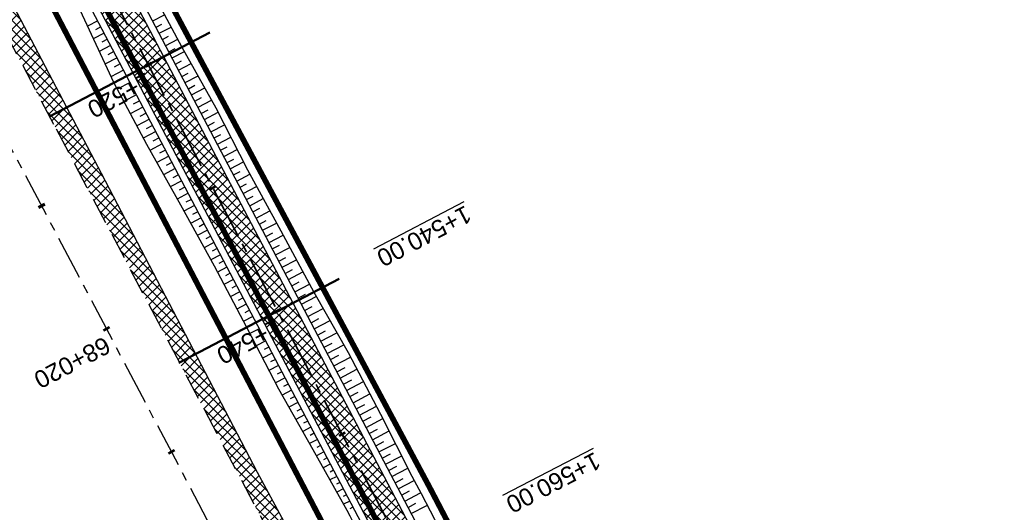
# Model space of a CAD drawing. Header units: metres. Extents: x 7529682 to 7533711, y 5721195 to 5727842.
# Tile 152 of 232: x 7530418 to 7530489, y 5726423 to 5726458. Entities that reach past the tile are written whole.
import ezdxf

# ---------------------------------------------------------------- set-up
doc = ezdxf.new("R2010")
doc.units = ezdxf.units.M
for name, pattern in [('817-dzialki-09-05-04$0$HIDDEN', [0.375, 0.25, -0.125]), ('ACAD_ISO05W100', [33, 24, -3, 0, -3, 0, -3]), ('CENTER', [50.8, 31.75, -6.35, 6.35, -6.35]), ('CENTER2', [28.575, 19.05, -3.175, 3.175, -3.175]), ('HIDDEN', [9.525, 6.35, -3.175])]:
    doc.linetypes.add(name, pattern=pattern)
for name, color, linetype in [('C-DROGI-SYTUACJA', 7, 'Continuous'), ('C-DROGI-SYTUACJA-ETYKIETY', 7, 'Continuous'), ('D-hatch-pobocza', 131, 'Continuous'), ('D-pobocza', 60, 'Continuous'), ('D-rowy', 160, 'Continuous'), ('D-skarpa', 2, 'Continuous'), ('D-skarpa-kreskowanie', 2, 'Continuous')]:
    doc.layers.add(name, color=color, linetype=linetype)
for name, color, linetype, lineweight, true_color in [('D-hatch-ciag-pieszo-rowerowy', 7, 'Continuous', 13, 0xff9f80), ('D-LR-etap-III', 7, '817-dzialki-09-05-04$0$HIDDEN', 50, 0x00008f), ('D-przekroje-pop', 7, 'Continuous', 50, 0x000099)]:
    doc.layers.add(name, color=color, linetype=linetype, lineweight=lineweight, true_color=true_color)
for name, color, linetype, lineweight in [('D-krawędzie', 3, 'Continuous', 30), ('D-obrzeża', 2, 'Continuous', 30), ('D-oś', 10, 'CENTER', 30), ('D-pas-drogowy', 7, 'ACAD_ISO05W100', 50)]:
    doc.layers.add(name, color=color, linetype=linetype, lineweight=lineweight)
doc.layers.add('poprzeczki', color=7, linetype='Continuous', true_color=0x0000c7)
doc.styles.get("Standard").update_dxf_attribs({"font": 'arial.ttf'})
pattern_1 = [(45, (0, 0), (-0.33675960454, 0.33675960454), []), (135, (0, 0), (-0.33675960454, -0.33675960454), [])]

# ---------------------------------------------------------------- blocks, each defined once
blk = doc.blocks.new('AeccTickLine')
at = {"color": 0, "linetype": 'ByBlock', "lineweight": -2}
blk.add_line((0, 1), (0, -1), dxfattribs=at)

msp = doc.modelspace()

# ---------------------------------------------------------------- hatches: boundary and pattern name
at = {"layer": 'D-hatch-ciag-pieszo-rowerowy'}
h = msp.add_hatch(dxfattribs=at)
h.set_pattern_fill('ANSI37', color=256, scale=0.15, style=0)
h.set_pattern_definition(pattern_1)
h.paths.add_polyline_path([(7530404.057, 5726502.584), (7530380.911, 5726546.861), (7530371.746, 5726564.106), (7530368.841, 5726564.244), (7530378.7, 5726545.696), (7530401.842, 5726501.425), (7530423.333, 5726460.444), (7530443.712, 5726421.565), (7530466.681, 5726377.574), (7530482.337, 5726347.963), (7530485.291, 5726347.724), (7530468.894, 5726378.737), (7530445.927, 5726422.724), (7530425.547, 5726461.605)])
at = {"layer": 'D-hatch-pobocza'}
h = msp.add_hatch(dxfattribs=at)
h.set_pattern_fill('ANSI37', color=256, scale=0.15, style=0)
h.set_pattern_definition(pattern_1)
h.paths.add_polyline_path([(7530484.05, 5726334.34), (7530471.92, 5726357.11), (7530458.95, 5726381.07), (7530447.57, 5726403.23), (7530435.55, 5726425.46), (7530424.34, 5726446.96), (7530408.22, 5726477.68), (7530396.72, 5726499.26), (7530381.74, 5726527.87), (7530371.44, 5726547.5), (7530359.58, 5726569.81), (7530349.42, 5726588.72), (7530332.29, 5726621.37), (7530323.72, 5726638.05), (7530306.54, 5726670.82), (7530298.56, 5726686.33), (7530287.26, 5726707.54), (7530284.291, 5726713.261), (7530282.67, 5726712.404), (7530284.501, 5726708.94), (7530291.376, 5726695.94), (7530296.046, 5726687.107), (7530304.464, 5726671.187), (7530316.604, 5726648.181), (7530333.058, 5726617.014), (7530350.004, 5726585.006), (7530367.258, 5726552.316), (7530385.763, 5726517.235), (7530404.054, 5726482.546), (7530421.087, 5726450.182), (7530442.442, 5726409.661), (7530463.421, 5726369.85), (7530489.269, 5726320.828), (7530506.412, 5726288.291), (7530524.315, 5726254.784), (7530540.549, 5726224.891), (7530548.273, 5726210.669), (7530551.697, 5726207.035), (7530543.21, 5726222.9), (7530538.34, 5726232.11), (7530533.7, 5726240.35), (7530511.95, 5726280.97), (7530499.24, 5726305.31)])

# ---------------------------------------------------------------- linework, layer by layer
at = {"layer": 'C-DROGI-SYTUACJA', "color": 10, "linetype": 'CENTER2', "lineweight": 35, "ltscale": 0.2}
msp.add_lwpolyline([(7530322.484, 5726654.998), (7530339.922, 5726621.886), (7530356.842, 5726589.483), (7530379.806, 5726546.279), (7530402.949, 5726502.005), (7530424.44, 5726461.025), (7530444.82, 5726422.144), (7530467.787, 5726378.156)], dxfattribs=at)
at = {"layer": 'D-krawędzie', "linetype": 'HIDDEN', "ltscale": 0.3}
msp.add_lwpolyline([(7530304.464, 5726671.187), (7530316.604, 5726648.181), (7530333.058, 5726617.014), (7530350.004, 5726585.006), (7530367.258, 5726552.316), (7530385.763, 5726517.235), (7530404.054, 5726482.546), (7530421.087, 5726450.182), (7530442.442, 5726409.661), (7530463.421, 5726369.85), (7530489.269, 5726320.828), (7530506.412, 5726288.291), (7530524.315, 5726254.784), (7530540.549, 5726224.891), (7530548.24, 5726210.73)], dxfattribs=at)
at = {"layer": 'D-LR-etap-III', "ltscale": 10, "flags": 128}
msp.add_lwpolyline([(7531750.474, 5723895.103, 0.4, 0.4, 0), (7531750.505, 5723895.13, 0.4, 0.4, 0), (7531682.71, 5724022.92, 0.4, 0.4, 0), (7531619.177, 5724147.204, 0.4, 0.4, 0), (7531592.309, 5724198.489, 0.4, 0.4, 0), (7531553.264, 5724272.919, 0.4, 0.4, 0), (7531504.02, 5724366.79, 0.4, 0.4, 0), (7531482.09, 5724407.62, 0.4, 0.4, 0), (7531412.35, 5724541.183, 0.4, 0.4, 0), (7531388.464, 5724586.93, 0.4, 0.4, 0), (7531345.12, 5724669.94, 0.4, 0.4, 0), (7531127.66, 5725081.67, 0.4, 0.4, 0), (7531059.253, 5725211.041, 0.4, 0.4, 0), (7531008.007, 5725307.954, 0.4, 0.4, 0), (7530964.182, 5725390.836, 0.4, 0.4, 0), (7530914.557, 5725484.684, 0.4, 0.4, 0), (7530865.243, 5725577.494, 0.4, 0.4, 0), (7530840.085, 5725624.059, 0.4, 0.4, 0), (7530802.56, 5725694.925, 0.4, 0.4, 0), (7530755.54, 5725787.51, 0.4, 0.4, 0), (7530708.718, 5725876.303, 0.4, 0.4, 0), (7530695.12, 5725902.09, 0.4, 0.4, 0), (7530642.914, 5726001.078, 0.4, 0.4, 0), (7530634.935, 5726016.147, 0.4, 0.4, 0), (7530610.82, 5726061.93, 0.4, 0.4, 0), (7530610.82, 5726061.93, 0.4, 0.4, 0), (7530607.21, 5726063.51, 0.4, 0.4, 0), (7530597.42, 5726080.68, 0.4, 0.4, 0), (7530591.16, 5726088.44, 0.4, 0.4, 0), (7530581.28, 5726107.21, 0.4, 0.4, 0), (7530571.29, 5726130.56, 0.4, 0.4, 0), (7530549.555, 5726171.527, 0.4, 0.4, 0), (7530531.014, 5726206.474, 0.4, 0.4, 0), (7530516.461, 5726236.017, 0.4, 0.4, 0), (7530500.799, 5726266.141, 0.4, 0.4, 0), (7530491.35, 5726283.94, 0.4, 0.4, 0), (7530482.4, 5726303.41, 0.4, 0.4, 0), (7530482.4, 5726303.41, 0.4, 0.4, 0), (7530450.41, 5726357.28, 0.4, 0.4, 0), (7530397.759, 5726458.5, 0.4, 0.4, 0), (7530334.708, 5726583.665, 0.4, 0.4, 0), (7530303.939, 5726645.168, 0.4, 0.4, 0), (7530300.51, 5726651.778, 0.4, 0.4, 0), (7530289.214, 5726671.967, 0.4, 0.4, 0), (7530281.54, 5726685.57, 0.4, 0.4, 0), (7530261.371, 5726724.163, 0.4, 0.4, 0), (7530254.03, 5726738.21, 0.4, 0.4, 0), (7530197.22, 5726845.06, 0.4, 0.4, 0), (7530194.71, 5726849.15, 0.4, 0.4, 0), (7530195.92, 5726850.75, 0.4, 0.4, 0), (7530170.547, 5726892.961, 0.4, 0.4, 0), (7530143.175, 5726945.066, 0.4, 0.4, 0), (7530105.06, 5727018.32, 0.4, 0.4, 0), (7530100.06, 5727027.16, 0.4, 0.4, 0), (7530062.319, 5727099.625, 0.4, 0.4, 0), (7530015.379, 5727189.42, 0.4, 0.4, 0), (7529983.208, 5727250.207, 0.4, 0.4, 0), (7529953.284, 5727306.747, 0.4, 0.4, 0), (7529900.671, 5727406.159, 0.4, 0.4, 0), (7529890.63, 5727425.131, 0.4, 0.4, 0), (7529875.155, 5727454.426, 0.4, 0.4, 0), (7529857.56, 5727487.787, 0.4, 0.4, 0), (7529835.194, 5727530.193, 0.4, 0.4, 0), (7529811.741, 5727574.662, 0.4, 0.4, 0), (7529792.102, 5727611.923, 0.4, 0.4, 0), (7529768.066, 5727657.47, 0.4, 0.4, 0), (7529755.211, 5727682.131, 0.4, 0.4, 0), (7529753.31, 5727681.13, 0.4, 0.4, 0), (7529739.21, 5727707.77, 0.4, 0.4, 0), (7529735.395, 5727711.252, 0.4, 0.4, 0), (7529725.42, 5727730.2, 0.4, 0.4, 0), (7529723.55, 5727729.88, 0.4, 0.4, 0), (7529695.567, 5727782.932, 0.4, 0.4, 0), (7529717.68, 5727794.024, 0.4, 0.4, 0), (7529736.275, 5727758.647, 0.4, 0.4, 0), (7529736.275, 5727758.647, 0.4, 0.4, 0), (7529744.511, 5727750.406, 0.4, 0.4, 0), (7529744.511, 5727750.406, 0.4, 0.4, 0), (7529750.283, 5727738.55, 0.4, 0.4, 0), (7529777.109, 5727687.569, 0.4, 0.4, 0), (7529796.515, 5727651.33, 0.4, 0.4, 0), (7529814.938, 5727616.793, 0.4, 0.4, 0), (7529839.007, 5727572.304, 0.4, 0.4, 0), (7529860.618, 5727532.509, 0.4, 0.4, 0), (7529882.349, 5727491.504, 0.4, 0.4, 0), (7529904.865, 5727449.096, 0.4, 0.4, 0), (7529920.747, 5727418.885, 0.4, 0.4, 0), (7529946.677, 5727368.547, 0.4, 0.4, 0), (7529972.025, 5727320.573, 0.4, 0.4, 0), (7529987.74, 5727290.153, 0.4, 0.4, 0), (7529996.497, 5727273.662, 0.4, 0.4, 0), (7530017.541, 5727234.203, 0.4, 0.4, 0), (7530033.054, 5727204.864, 0.4, 0.4, 0), (7530051.623, 5727170.223, 0.4, 0.4, 0), (7530069.277, 5727137.016, 0.4, 0.4, 0), (7530089.385, 5727097.534, 0.4, 0.4, 0), (7530109.713, 5727060.747, 0.4, 0.4, 0), (7530136.77, 5727011.64, 0.4, 0.4, 0), (7530162.447, 5726962.744, 0.4, 0.4, 0), (7530187.674, 5726916.992, 0.4, 0.4, 0), (7530207.821, 5726879.335, 0.4, 0.4, 0), (7530230.626, 5726834.519, 0.4, 0.4, 0), (7530262.288, 5726776.618, 0.4, 0.4, 0), (7530277.51, 5726760.213, 0.4, 0.4, 0), (7530286.037, 5726744.107, 0.4, 0.4, 0), (7530288.097, 5726735.884, 0.4, 0.4, 0), (7530290.394, 5726725.047, 0.4, 0.4, 0), (7530296.177, 5726713.583, 0.4, 0.4, 0), (7530302.726, 5726701.182, 0.4, 0.4, 0), (7530325.685, 5726657.466, 0.4, 0.4, 0), (7530343.244, 5726623.649, 0.4, 0.4, 0), (7530360.23, 5726591.747, 0.4, 0.4, 0), (7530383.209, 5726548.059, 0.4, 0.4, 0), (7530406.018, 5726503.606, 0.4, 0.4, 0), (7530427.465, 5726462.62, 0.4, 0.4, 0), (7530447.928, 5726424.388, 0.4, 0.4, 0), (7530471.127, 5726379.921, 0.4, 0.4, 0), (7530490.501, 5726343.033, 0.4, 0.4, 0), (7530509.499, 5726306.733, 0.4, 0.4, 0), (7530529.89, 5726267.244, 0.4, 0.4, 0), (7530543.852, 5726238.99, 0.4, 0.4, 0), (7530554.809, 5726218.944, 0.4, 0.4, 0), (7530559.027, 5726212.223, 0.4, 0.4, 0), (7530563.061, 5726206.41, 0.4, 0.4, 0), (7530566.934, 5726200.464, 0.4, 0.4, 0), (7530569.771, 5726194.902, 0.4, 0.4, 0), (7530571.473, 5726191.282, 0.4, 0.4, 0), (7530572.839, 5726188.025, 0.4, 0.4, 0), (7530575.295, 5726182.035, 0.4, 0.4, 0), (7530579.737, 5726173.306, 0.4, 0.4, 0), (7530583.3, 5726167.41, 0.4, 0.4, 0), (7530593.4, 5726163.33, 0.4, 0.4, 0), (7530598.618, 5726155.264, 0.4, 0.4, 0), (7530608.258, 5726140.497, 0.4, 0.4, 0), (7530603.27, 5726136.83, 0.4, 0.4, 0), (7530606.53, 5726131.84, 0.4, 0.4, 0), (7530604.239, 5726124.217, 0.4, 0.4, 0), (7530605.847, 5726121.63, 0.4, 0.4, 0), (7530608.972, 5726116.164, 0.4, 0.4, 0), (7530618.114, 5726097.791, 0.4, 0.4, 0), (7530651.213, 5726034.96, 0.4, 0.4, 0), (7530670.244, 5725998.611, 0.4, 0.4, 0), (7530698.075, 5725945.953, 0.4, 0.4, 0), (7530716.506, 5725911.305, 0.4, 0.4, 0), (7530735.223, 5725875.667, 0.4, 0.4, 0), (7530752.504, 5725842.155, 0.4, 0.4, 0), (7530778.311, 5725793.501, 0.4, 0.4, 0), (7530797.5, 5725756.382, 0.4, 0.4, 0), (7530812.519, 5725728.289, 0.4, 0.4, 0), (7530820.039, 5725713.16, 0.4, 0.4, 0), (7530822.422, 5725710.194, 0.4, 0.4, 0), (7530833.155, 5725688.801, 0.4, 0.4, 0), (7530849.629, 5725656.159, 0.4, 0.4, 0), (7530867.983, 5725621.964, 0.4, 0.4, 0), (7530872.63, 5725612.888, 0.4, 0.4, 0), (7530880.354, 5725597.595, 0.4, 0.4, 0), (7530883.839, 5725593.389, 0.4, 0.4, 0), (7530891.782, 5725587.763, 0.4, 0.4, 0), (7530895.039, 5725584.281, 0.4, 0.4, 0), (7530897.034, 5725580.941, 0.4, 0.4, 0), (7530900.952, 5725579.946, 0.4, 0.4, 0), (7530904.81, 5725571.977, 0.4, 0.4, 0), (7530903.682, 5725568.566, 0.4, 0.4, 0), (7530908.901, 5725558.845, 0.4, 0.4, 0), (7530910.252, 5725545.672, 0.4, 0.4, 0), (7530912.873, 5725538.646, 0.4, 0.4, 0), (7530945.278, 5725478.464, 0.4, 0.4, 0), (7530959.692, 5725450.246, 0.4, 0.4, 0), (7531002.827, 5725368.192, 0.4, 0.4, 0), (7531044.704, 5725290.314, 0.4, 0.4, 0), (7531064.099, 5725253.213, 0.4, 0.4, 0), (7531083.01, 5725216.678, 0.4, 0.4, 0), (7531113.013, 5725158.466, 0.4, 0.4, 0), (7531137.364, 5725113.071, 0.4, 0.4, 0), (7531150.831, 5725086.712, 0.4, 0.4, 0), (7531159.746, 5725076.641, 0.4, 0.4, 0), (7531166.31, 5725074.58, 0.4, 0.4, 0), (7531172.29, 5725062.58, 0.4, 0.4, 0), (7531170.59, 5725055.606, 0.4, 0.4, 0), (7531173.733, 5725044.081, 0.4, 0.4, 0), (7531215.342, 5724964.86, 0.4, 0.4, 0), (7531238.054, 5724921.685, 0.4, 0.4, 0), (7531262.39, 5724875.283, 0.4, 0.4, 0), (7531295.587, 5724811.266, 0.4, 0.4, 0), (7531348.488, 5724712.363, 0.4, 0.4, 0), (7531363.741, 5724682.684, 0.4, 0.4, 0), (7531366.987, 5724675.865, 0.4, 0.4, 0), (7531382.541, 5724646.111, 0.4, 0.4, 0), (7531401.299, 5724610.875, 0.4, 0.4, 0), (7531428.965, 5724558.862, 0.4, 0.4, 0), (7531449.111, 5724520.398, 0.4, 0.4, 0), (7531477.293, 5724465.831, 0.4, 0.4, 0), (7531500.996, 5724421.113, 0.4, 0.4, 0), (7531512.122, 5724400.549, 0.4, 0.4, 0), (7531513.782, 5724396.757, 0.4, 0.4, 0), (7531526.32, 5724379.39, 0.4, 0.4, 0), (7531566.784, 5724302.736, 0.4, 0.4, 0), (7531578.579, 5724282.775, 0.4, 0.4, 0), (7531584.233, 5724273.111, 0.4, 0.4, 0), (7531590.109, 5724263.508, 0.4, 0.4, 0), (7531593.028, 5724258.771, 0.4, 0.4, 0), (7531595.712, 5724254.227, 0.4, 0.4, 0), (7531601.66, 5724243.898, 0.4, 0.4, 0), (7531606.098, 5724235.986, 0.4, 0.4, 0), (7531609.382, 5724230.799, 0.4, 0.4, 0), (7531611.58, 5724227.671, 0.4, 0.4, 0), (7531612.708, 5724225.864, 0.4, 0.4, 0), (7531618.665, 5724214.481, 0.4, 0.4, 0), (7531619.886, 5724212.334, 0.4, 0.4, 0), (7531620.932, 5724210.787, 0.4, 0.4, 0), (7531623.519, 5724207.112, 0.4, 0.4, 0), (7531626.144, 5724203.613, 0.4, 0.4, 0), (7531632.023, 5724196.486, 0.4, 0.4, 0), (7531653.949, 5724152.618, 0.4, 0.4, 0), (7531656.751, 5724143.104, 0.4, 0.4, 0), (7531659.614, 5724133.255, 0.4, 0.4, 0), (7531661.627, 5724128.646, 0.4, 0.4, 0.010938), (7531674.315, 5724101.435, 0.4, 0.4, 0), (7531685.138, 5724081.408, 0.4, 0.4, 0), (7531692.16, 5724066.277, 0.4, 0.4, 0), (7531699.662, 5724051.388, 0.4, 0.4, 0), (7531704.481, 5724040.809, 0.4, 0.4, 0), (7531704.481, 5724040.809, 0.4, 0.4, 0), (7531704.401, 5724037.369, 0.4, 0.4, 0), (7531720.384, 5724003.441, 0.4, 0.4, 0), (7531728.799, 5723986.206, 0.4, 0.4, 0), (7531733.238, 5723977.193, 0.4, 0.4, 0), (7531736.75, 5723969.505, 0.4, 0.4, 0), (7531737.336, 5723968.519, 0.4, 0.4, 0), (7531738.285, 5723967.699, 0.4, 0.4, 0), (7531742.181, 5723962.346, 0.4, 0.4, 0), (7531744.286, 5723958.616, 0.4, 0.4, 0), (7531755.393, 5723944.193, 0.4, 0.4, 0), (7531758.69, 5723936.76, 0.4, 0.4, 0), (7531780.08, 5723929.25, 0.4, 0.4, 0), (7531792.612, 5723906.338, 0.4, 0.4, 0), (7531792.612, 5723906.338, 0.4, 0.4, 0), (7531756.962, 5723883.055, 0.4, 0.4, 0), (7531750.46, 5723895.13, 0.4, 0.4, 0), (7531750.46, 5723895.13, 0, 0, 0)], format="xyseb", dxfattribs=at)
at = {"layer": 'D-obrzeża'}
for points in [[(7530323.59, 5726655.581), (7530341.029, 5726622.467), (7530357.948, 5726590.066), (7530380.911, 5726546.861), (7530404.057, 5726502.584), (7530425.547, 5726461.605), (7530445.927, 5726422.724), (7530468.894, 5726378.737)], [(7530321.378, 5726654.416), (7530338.815, 5726621.306), (7530355.736, 5726588.901), (7530378.7, 5726545.696), (7530401.842, 5726501.425), (7530423.333, 5726460.444), (7530443.712, 5726421.565), (7530466.681, 5726377.574)]]:
    msp.add_lwpolyline(points, dxfattribs=at)
at = {"layer": 'D-oś', "ltscale": 0.1}
msp.add_lwpolyline([(7530594.845, 5726110.895), (7530540.21, 5726214.45), (7530503.32, 5726286.651), (7530486.173, 5726319.196), (7530460.325, 5726368.218), (7530439.346, 5726408.03), (7530417.989, 5726448.552), (7530400.958, 5726480.914), (7530382.667, 5726515.602), (7530364.162, 5726550.682), (7530346.91, 5726583.371), (7530329.964, 5726615.378), (7530313.508, 5726646.548), (7530301.37, 5726669.551)], dxfattribs=at)
at = {"layer": 'D-pas-drogowy', "ltscale": 0.2, "flags": 128}
msp.add_lwpolyline([(7531633.019, 5724182.834, 0.4, 0.4, 0), (7531617.559, 5724211.608, 0.4, 0.4, 0), (7531566.784, 5724302.736, 0.4, 0.4, 0), (7531538.419, 5724356.47, 0.4, 0.4, 0), (7531526.32, 5724379.39, 0.4, 0.4, 0), (7531516.102, 5724393.607, 0.4, 0.4, 0.001485), (7531513.78, 5724396.838, 0.4, 0.4, 0), (7531501.87, 5724413.41, 0.4, 0.4, 0), (7531474.926, 5724464.508, 0.4, 0.4, 0), (7531446.2, 5724518.992, 0.4, 0.4, 0), (7531424.962, 5724559.262, 0.4, 0.4, 0), (7531398.444, 5724609.566, 0.4, 0.4, 0), (7531379.647, 5724645.216, 0.4, 0.4, 0), (7531365.23, 5724672.56, 0.4, 0.4, 0), (7531341.306, 5724717.915, 0.4, 0.4, 0), (7531312.9, 5724771.789, 0.4, 0.4, 0), (7531292.591, 5724810.307, 0.4, 0.4, 0), (7531259.392, 5724873.271, 0.4, 0.4, 0), (7531233.74, 5724921.923, 0.4, 0.4, 0), (7531203.073, 5724980.092, 0.4, 0.4, 0), (7531173.471, 5725036.225, 0.4, 0.4, 0), (7531168.27, 5725046.09, 0.4, 0.4, 0), (7531172.29, 5725062.58, 0.4, 0.4, 0), (7531166.31, 5725074.58, 0.4, 0.4, 0), (7531150.32, 5725079.6, 0.4, 0.4, 0), (7531141.5, 5725096.43, 0.4, 0.4, 0), (7531109.312, 5725157.814, 0.4, 0.4, 0), (7531086.641, 5725201.048, 0.4, 0.4, 0), (7531059.198, 5725253.384, 0.4, 0.4, 0), (7531028.207, 5725312.489, 0.4, 0.4, 0), (7530999.105, 5725367.99, 0.4, 0.4, 0), (7530956.248, 5725449.725, 0.4, 0.4, 0), (7530924.398, 5725510.464, 0.4, 0.4, 0), (7530897.51, 5725561.74, 0.4, 0.4, 0), (7530894.46, 5725566.14, 0.4, 0.4, 0), (7530892.16, 5725570.49, 0.4, 0.4, 0), (7530869.363, 5725613.307, 0.4, 0.4, 0), (7530861.694, 5725627.705, 0.4, 0.4, 0), (7530852.74, 5725644.52, 0.4, 0.4, 0), (7530831.51, 5725684.2, 0.4, 0.4, 0), (7530811.13, 5725722.52, 0.4, 0.4, 0), (7530792.348, 5725757.941, 0.4, 0.4, 0), (7530768.03, 5725803.8, 0.4, 0.4, 0), (7530748.769, 5725840.179, 0.4, 0.4, 0), (7530727.7, 5725879.97, 0.4, 0.4, 0), (7530712.098, 5725909.545, 0.4, 0.4, 0), (7530693.644, 5725944.645, 0.4, 0.4, 0), (7530665.702, 5725997.539, 0.4, 0.4, 0), (7530641.76, 5726042.88, 0.4, 0.4, 0), (7530616.5, 5726091.48, 0.4, 0.4, 0), (7530604.628, 5726114.32, 0.4, 0.4, -0.007763), (7530602.5, 5726118.43, 0.4, 0.4, 0), (7530603.992, 5726123.395, 0.4, 0.4, 0), (7530606.53, 5726131.84, 0.4, 0.4, 0), (7530603.27, 5726136.83, 0.4, 0.4, 0), (7530593.776, 5726151.369, 0.4, 0.4, 0), (7530590.203, 5726156.84, 0.4, 0.4, 0), (7530583.3, 5726167.41, 0.4, 0.4, 0), (7530580.578, 5726170.428, 0.4, 0.4, 0), (7530575.85, 5726175.67, 0.4, 0.4, 0), (7530569.01, 5726186.66, 0.4, 0.4, 0), (7530562.555, 5726199.189, 0.4, 0.4, 0), (7530555.67, 5726211.39, 0.4, 0.4, 0), (7530548.29, 5726224.23, 0.4, 0.4, 0), (7530540.58, 5726237.71, 0.4, 0.4, 0), (7530532.68, 5726252.65, 0.4, 0.4, 0), (7530524.06, 5726269.35, 0.4, 0.4, 0), (7530502.82, 5726309.91, 0.4, 0.4, 0), (7530488.83, 5726336.63, 0.4, 0.4, 0), (7530466.03, 5726380.16, 0.4, 0.4, 0), (7530438.47, 5726432.77, 0.4, 0.4, 0), (7530424.53, 5726459.09, 0.4, 0.4, 0), (7530401.63, 5726502.97, 0.4, 0.4, 0), (7530383.38, 5726538.06, 0.4, 0.4, 0), (7530353.97, 5726593.52, 0.4, 0.4, 0), (7530338.47, 5726622.74, 0.4, 0.4, 0), (7530322.01, 5726653.88, 0.4, 0.4, 0), (7530297.54, 5726700.33, 0.4, 0.4, 0), (7530287.38, 5726719.6, 0.4, 0.4, 0), (7530285.95, 5726722.316, 0.4, 0.4, 0), (7530280.26, 5726733.12, 0.4, 0.4, 0), (7530266.73, 5726758.74, 0.4, 0.4, 0), (7530260.42, 5726770.47, 0.4, 0.4, 0), (7530253.25, 5726783.82, 0.4, 0.4, 0), (7530244.95, 5726799.33, 0.4, 0.4, 0), (7530239.39, 5726808.49, 0.4, 0.4, 0), (7530238.29, 5726807.9, 0.4, 0.4, 0), (7530218.11, 5726850.67, 0.4, 0.4, 0), (7530175.907, 5726928.168, 0.4, 0.4, 0), (7530096.68, 5727076.15, 0.4, 0.4, 0), (7530094.68, 5727079.89, 0.4, 0.4, 0), (7530064.597, 5727135.523, 0.4, 0.4, 0), (7530046.731, 5727168.892, 0.4, 0.4, 0), (7530025.803, 5727208.461, 0.4, 0.4, 0), (7530012.847, 5727232.979, 0.4, 0.4, 0), (7529994.15, 5727268.45, 0.4, 0.4, 0), (7529981.671, 5727291.93, 0.4, 0.4, 0), (7529949.89, 5727351.73, 0.4, 0.4, 0), (7529924.75, 5727399.03, 0.4, 0.4, 0), (7529915.516, 5727417.1, 0.4, 0.4, 0), (7529885.83, 5727475.19, 0.4, 0.4, 0), (7529862.56, 5727519.97, 0.4, 0.4, 0), (7529852.985, 5727538.191, 0.4, 0.4, 0), (7529836.513, 5727569.511, 0.4, 0.4, 0), (7529815.369, 5727609.141, 0.4, 0.4, 0), (7529792.795, 5727651.247, 0.4, 0.4, 0), (7529774.199, 5727685.858, 0.4, 0.4, 0), (7529746.966, 5727736.059, 0.4, 0.4, 0), (7529733.92, 5727757.62, 0.4, 0.4, 0), (7529708.607, 5727806.389, 0.4, 0.4, 0), (7529688.492, 5727796.345, 0.4, 0.4, 0), (7529723.55, 5727729.88, 0.4, 0.4, 0), (7529725.42, 5727730.2, 0.4, 0.4, 0), (7529735.38, 5727711.28, 0.4, 0.4, 0), (7529739.21, 5727707.77, 0.4, 0.4, 0), (7529753.31, 5727681.13, 0.4, 0.4, 0), (7529755.178, 5727682.114, 0.4, 0.4, 0), (7529792.102, 5727611.923, 0.4, 0.4, 0), (7529811.741, 5727574.662, 0.4, 0.4, 0), (7529835.194, 5727530.193, 0.4, 0.4, 0), (7529857.56, 5727487.787, 0.4, 0.4, 0), (7529875.155, 5727454.426, 0.4, 0.4, 0), (7529890.63, 5727425.131, 0.4, 0.4, 0), (7529900.671, 5727406.159, 0.4, 0.4, 0), (7529953.284, 5727306.747, 0.4, 0.4, 0), (7529983.208, 5727250.207, 0.4, 0.4, 0), (7530015.379, 5727189.42, 0.4, 0.4, 0), (7530062.319, 5727099.625, 0.4, 0.4, 0), (7530100.06, 5727027.16, 0.4, 0.4, 0), (7530105.06, 5727018.32, 0.4, 0.4, 0), (7530143.175, 5726945.066, 0.4, 0.4, 0), (7530170.547, 5726892.961, 0.4, 0.4, 0), (7530195.92, 5726850.75, 0.4, 0.4, 0), (7530194.71, 5726849.15, 0.4, 0.4, 0), (7530197.22, 5726845.06, 0.4, 0.4, 0), (7530254.03, 5726738.21, 0.4, 0.4, 0), (7530261.371, 5726724.163, 0.4, 0.4, 0), (7530281.54, 5726685.57, 0.4, 0.4, 0), (7530289.214, 5726671.967, 0.4, 0.4, 0), (7530300.51, 5726651.778, 0.4, 0.4, 0), (7530303.939, 5726645.168, 0.4, 0.4, 0), (7530334.708, 5726583.665, 0.4, 0.4, 0), (7530397.759, 5726458.5, 0.4, 0.4, 0), (7530450.41, 5726357.28, 0.4, 0.4, 0), (7530482.4, 5726303.41, 0.4, 0.4, 0), (7530483.688, 5726301.003, 0.4, 0.4, 0), (7530491.35, 5726283.94, 0.4, 0.4, 0), (7530512.67, 5726243.78, 0.4, 0.4, 0), (7530529.43, 5726209.46, 0.4, 0.4, 0), (7530571.29, 5726130.56, 0.4, 0.4, 0), (7530581.28, 5726107.21, 0.4, 0.4, 0), (7530591.16, 5726088.44, 0.4, 0.4, 0), (7530597.42, 5726080.68, 0.4, 0.4, 0), (7530607.21, 5726063.51, 0.4, 0.4, 0), (7530610.82, 5726061.93, 0.4, 0.4, 0), (7530634.935, 5726016.147, 0.4, 0.4, 0), (7530642.914, 5726001.078, 0.4, 0.4, 0), (7530695.12, 5725902.09, 0.4, 0.4, 0), (7530708.718, 5725876.303, 0.4, 0.4, 0), (7530755.54, 5725787.51, 0.4, 0.4, 0), (7530802.56, 5725694.925, 0.4, 0.4, 0), (7530840.085, 5725624.059, 0.4, 0.4, 0), (7530865.243, 5725577.494, 0.4, 0.4, 0), (7530914.557, 5725484.684, 0.4, 0.4, 0), (7530964.182, 5725390.836, 0.4, 0.4, 0), (7531008.007, 5725307.954, 0.4, 0.4, 0), (7531059.253, 5725211.041, 0.4, 0.4, 0), (7531127.66, 5725081.67, 0.4, 0.4, 0), (7531345.12, 5724669.94, 0.4, 0.4, 0), (7531388.464, 5724586.93, 0.4, 0.4, 0), (7531412.35, 5724541.183, 0.4, 0.4, 0), (7531482.09, 5724407.62, 0.4, 0.4, 0), (7531504.02, 5724366.79, 0.4, 0.4, 0), (7531519.374, 5724337.52, 0.4, 0.4, 0), (7531563.749, 5724252.932, 0.4, 0.4, 0), (7531602.175, 5724179.681, 0.4, 0.4, 0), (7531619.177, 5724147.204, 0.4, 0.4, 0), (7531625.038, 5724135.635, 0.4, 0.4, 0), (7531656.796, 5724073.316, 0.4, 0.4, 0), (7531675.12, 5724037.36, 0.4, 0.4, 0), (7531682.71, 5724022.92, 0.4, 0.4, 0), (7531705.565, 5723979.811, 0.4, 0.4, 0), (7531736.606, 5723921.262, 0.4, 0.4, 0), (7531750.46, 5723895.13, 0.4, 0.4, 0), (7531740.77, 5723886.56, 0.4, 0.4, 0), (7531732.86, 5723885, 0.4, 0.4, 0), (7531722.18, 5723887.77, 0.4, 0.4, 0), (7531729.87, 5723862.17, 0.4, 0.4, 0), (7531742.92, 5723861.93, 0.4, 0.4, 0), (7531763.71, 5723859.52, 0.4, 0.4, 0), (7531768.42, 5723854.12, 0.4, 0.4, 0), (7531787.42, 5723817.97, 0.4, 0.4, 0), (7531795.57, 5723809.82, 0.4, 0.4, 0), (7531816.347, 5723819.85, 0.4, 0.4, 0), (7531816.347, 5723819.85, 0.4, 0.4, 0), (7531805.06, 5723843.23, 0.4, 0.4, 0), (7531803.61, 5723886.23, 0.4, 0.4, 0), (7531803.61, 5723886.23, 0.4, 0.4, 0), (7531780.08, 5723929.25, 0.4, 0.4, 0), (7531758.69, 5723936.76, 0.4, 0.4, 0), (7531749.359, 5723946.412, 0.4, 0.4, 0), (7531742.71, 5723953.29, 0.4, 0.4, 0), (7531735.177, 5723967.878, 0.4, 0.4, 0), (7531722.37, 5723992.68, 0.4, 0.4, 0), (7531705.042, 5724030.886, 0.4, 0.4, 0), (7531699.47, 5724043.17, 0.4, 0.4, 0), (7531692.69, 5724058.11, 0.4, 0.4, 0), (7531679.672, 5724084.017, 0.4, 0.4, 0), (7531674.55, 5724094.21, 0.4, 0.4, 0), (7531666.633, 5724114.003, 0.4, 0.4, 0), (7531649, 5724153.82, 0.4, 0.4, 0), (7531641.49, 5724149.34, 0.4, 0.4, 0), (7531626.04, 5724179.34, 0.4, 0.4, 0), (7531633.03, 5724182.84, 0, 0, 0)], format="xyseb", dxfattribs=at)
at = {"layer": 'D-pobocza'}
msp.add_lwpolyline([(7530548.273, 5726210.669), (7530551.697, 5726207.035), (7530543.21, 5726222.9), (7530538.34, 5726232.11), (7530533.7, 5726240.35), (7530511.95, 5726280.97), (7530499.24, 5726305.31), (7530484.05, 5726334.34), (7530471.92, 5726357.11), (7530458.95, 5726381.07), (7530447.57, 5726403.23), (7530435.55, 5726425.46), (7530424.34, 5726446.96), (7530408.22, 5726477.68), (7530396.72, 5726499.26), (7530381.74, 5726527.87), (7530371.44, 5726547.5), (7530359.58, 5726569.81), (7530349.42, 5726588.72), (7530332.29, 5726621.37), (7530323.72, 5726638.05), (7530306.54, 5726670.82)], dxfattribs=at)
for points in [[(7530324.032, 5726655.814), (7530341.472, 5726622.699), (7530358.39, 5726590.299), (7530381.354, 5726547.095), (7530404.5, 5726502.816), (7530425.99, 5726461.837), (7530446.37, 5726422.955), (7530469.336, 5726378.97), (7530488.808, 5726342.142), (7530507.967, 5726305.936), (7530528.543, 5726266.549), (7530543.47, 5726237.456), (7530554.277, 5726217.509, 0.020438), (7530555.929, 5726214.736), (7530563.577, 5726203.019, -0.024166), (7530565.554, 5726199.643), (7530568.768, 5726193.493, -0.021495), (7530570.611, 5726189.564), (7530573.478, 5726182.701, 0.022535), (7530575.38, 5726178.667), (7530582.909, 5726164.407)], [(7530320.936, 5726654.183), (7530338.372, 5726621.074), (7530355.294, 5726588.668), (7530378.258, 5726545.463), (7530401.399, 5726501.193), (7530422.89, 5726460.212), (7530443.269, 5726421.333), (7530466.238, 5726377.342), (7530485.714, 5726340.506), (7530504.869, 5726304.308), (7530525.434, 5726264.939), (7530540.374, 5726235.824), (7530551.248, 5726215.751, 0.020438), (7530552.942, 5726212.908), (7530560.579, 5726201.207, -0.024166), (7530562.508, 5726197.914), (7530565.617, 5726191.967, -0.021495), (7530567.423, 5726188.116), (7530570.292, 5726181.248, 0.022535), (7530572.232, 5726177.133), (7530572.779, 5726176.098)]]:
    msp.add_lwpolyline(points, format="xyb", dxfattribs=at)
at = {"layer": 'D-przekroje-pop'}
for points in [[(7530432.138, 5726457.108), (7530427.71, 5726454.787), (7530420.624, 5726451.073)], [(7530441.423, 5726439.394), (7530436.995, 5726437.073), (7530429.909, 5726433.359)]]:
    msp.add_lwpolyline(points, dxfattribs=at)
at = {"layer": 'D-rowy', "linetype": 'HIDDEN', "ltscale": 0.1, "const_width": 0.4, "flags": 128}
msp.add_lwpolyline([(7530551.499, 5726212.267), (7530543.597, 5726226.236), (7530531.122, 5726249.92), (7530513.079, 5726284.072), (7530493.258, 5726321.227), (7530474.307, 5726357.907), (7530450.222, 5726402.72), (7530429.968, 5726441.454), (7530407.859, 5726483.738), (7530388.275, 5726520.931), (7530367.428, 5726560.809), (7530342.591, 5726608.109), (7530323.482, 5726644.276), (7530301.727, 5726686.325), (7530278.863, 5726729.805), (7530276.238, 5726736.773), (7530276.238, 5726736.773)], dxfattribs=at)
at = {"layer": 'D-skarpa', "linetype": 'Continuous'}
for points in [[(7530388.57, 5726535.882), (7530390.877, 5726531.446), (7530393.109, 5726526.971), (7530395.443, 5726522.549), (7530397.681, 5726518.077, 0.0084), (7530404.581, 5726504.758), (7530405.352, 5726503.261), (7530406.873, 5726500.318), (7530408.497, 5726497.052, 0.03166), (7530413.861, 5726487.045, -0.009739), (7530423.043, 5726469.277), (7530426.804, 5726462.265), (7530427.77, 5726460.464), (7530430.133, 5726456.057), (7530432.574, 5726451.692), (7530434.839, 5726447.233), (7530437.225, 5726442.839), (7530439.608, 5726438.443), (7530442.066, 5726434.086), (7530444.398, 5726429.663), (7530446.658, 5726425.202, 0.00053), (7530467.502, 5726385.316)], [(7530422.254, 5726459.878), (7530423.117, 5726458.025), (7530425.229, 5726453.487), (7530427.58, 5726449.074), (7530430.017, 5726444.706), (7530432.435, 5726440.328), (7530434.761, 5726435.902), (7530437.071, 5726431.468), (7530439.539, 5726427.116), (7530441.979, 5726422.75, -0.007497), (7530448.743, 5726409.364), (7530450.985, 5726404.894), (7530452.475, 5726400.032), (7530454.773, 5726395.591), (7530456.996, 5726391.111), (7530459.24, 5726386.642)]]:
    msp.add_lwpolyline(points, format="xyb", dxfattribs=at)
at = {"layer": 'D-skarpa-kreskowanie', "linetype": 'Continuous'}
for p, q in [((7530424.077, 5726457.949, 107.605), (7530423.333, 5726457.559, 107.046)), ((7530428.035, 5726457.936, 107.735), (7530428.886, 5726458.382, 107.094)), ((7530424.541, 5726457.063, 107.605), (7530423.756, 5726456.652, 107.014)), ((7530424.309, 5726457.506, 107.605), (7530423.927, 5726457.306, 107.318)), ((7530428.267, 5726457.493, 107.735), (7530428.695, 5726457.717, 107.413)), ((7530428.499, 5726457.05, 107.735), (7530429.359, 5726457.501, 107.088)), ((7530424.773, 5726456.62, 107.605), (7530424.37, 5726456.409, 107.302)), ((7530428.732, 5726456.607, 107.734), (7530429.163, 5726456.834, 107.409)), ((7530428.964, 5726456.164, 107.734), (7530429.831, 5726456.619, 107.081)), ((7530425.005, 5726456.178, 107.605), (7530424.178, 5726455.744, 106.982)), ((7530425.237, 5726455.735, 107.605), (7530424.813, 5726455.513, 107.285)), ((7530429.196, 5726455.722, 107.734), (7530429.632, 5726455.95, 107.406)), ((7530429.428, 5726455.279, 107.734), (7530430.309, 5726455.741, 107.07)), ((7530425.469, 5726455.292, 107.604), (7530424.6, 5726454.836, 106.95)), ((7530429.66, 5726454.836, 107.734), (7530430.107, 5726455.07, 107.397)), ((7530425.934, 5726454.406, 107.604), (7530425.023, 5726453.929, 106.919)), ((7530425.701, 5726454.849, 107.604), (7530425.257, 5726454.616, 107.269)), ((7530429.892, 5726454.393, 107.734), (7530430.798, 5726454.868, 107.052)), ((7530430.124, 5726453.95, 107.733), (7530430.583, 5726454.191, 107.388)), ((7530426.398, 5726453.52, 107.604), (7530425.47, 5726453.034, 106.905)), ((7530426.166, 5726453.963, 107.604), (7530425.7, 5726453.719, 107.254)), ((7530430.356, 5726453.507, 107.733), (7530431.286, 5726453.995, 107.033)), ((7530426.63, 5726453.078, 107.604), (7530426.167, 5726452.835, 107.255)), ((7530430.589, 5726453.065, 107.733), (7530431.059, 5726453.311, 107.379)), ((7530430.821, 5726452.622, 107.733), (7530431.774, 5726453.122, 107.015)), ((7530426.862, 5726452.635, 107.603), (7530425.94, 5726452.152, 106.909)), ((7530427.094, 5726452.192, 107.603), (7530426.635, 5726451.951, 107.257)), ((7530431.053, 5726452.179, 107.733), (7530431.536, 5726452.432, 107.369)), ((7530431.285, 5726451.736, 107.732), (7530432.263, 5726452.248, 106.996)), ((7530427.326, 5726451.749, 107.603), (7530426.41, 5726451.269, 106.914)), ((7530431.517, 5726451.293, 107.732), (7530432.012, 5726451.553, 107.36)), ((7530431.749, 5726450.85, 107.732), (7530432.738, 5726451.369, 106.988)), ((7530427.791, 5726450.863, 107.603), (7530426.881, 5726450.386, 106.918)), ((7530427.558, 5726451.306, 107.603), (7530427.102, 5726451.067, 107.259)), ((7530431.981, 5726450.407, 107.732), (7530432.473, 5726450.665, 107.362)), ((7530428.255, 5726449.978, 107.602), (7530427.351, 5726449.504, 106.922)), ((7530428.023, 5726450.421, 107.603), (7530427.569, 5726450.183, 107.261)), ((7530432.213, 5726449.965, 107.732), (7530433.191, 5726450.477, 106.996)), ((7530428.487, 5726449.535, 107.602), (7530428.037, 5726449.299, 107.263)), ((7530432.445, 5726449.522, 107.732), (7530432.932, 5726449.776, 107.366)), ((7530432.678, 5726449.079, 107.731), (7530433.644, 5726449.585, 107.004)), ((7530428.719, 5726449.092, 107.602), (7530427.83, 5726448.626, 106.933)), ((7530428.951, 5726448.649, 107.602), (7530428.512, 5726448.419, 107.272)), ((7530432.91, 5726448.636, 107.731), (7530433.39, 5726448.888, 107.37)), ((7530433.142, 5726448.193, 107.731), (7530434.097, 5726448.694, 107.012)), ((7530429.183, 5726448.206, 107.602), (7530428.317, 5726447.752, 106.95)), ((7530433.374, 5726447.75, 107.731), (7530433.849, 5726447.999, 107.374)), ((7530429.648, 5726447.321, 107.601), (7530428.805, 5726446.879, 106.967)), ((7530429.415, 5726447.763, 107.602), (7530428.988, 5726447.539, 107.28)), ((7530433.606, 5726447.307, 107.731), (7530434.55, 5726447.802, 107.02)), ((7530430.112, 5726446.435, 107.601), (7530429.292, 5726446.005, 106.984)), ((7530429.88, 5726446.878, 107.601), (7530429.464, 5726446.66, 107.288)), ((7530433.838, 5726446.865, 107.731), (7530434.307, 5726447.11, 107.377)), ((7530434.07, 5726446.422, 107.73), (7530435.012, 5726446.915, 107.022)), ((7530430.344, 5726445.992, 107.601), (7530429.94, 5726445.78, 107.297)), ((7530434.302, 5726445.979, 107.73), (7530434.776, 5726446.227, 107.374)), ((7530434.535, 5726445.536, 107.73), (7530435.489, 5726446.036, 107.012)), ((7530430.576, 5726445.549, 107.601), (7530429.779, 5726445.132, 107.001)), ((7530430.808, 5726445.106, 107.601), (7530430.416, 5726444.901, 107.305)), ((7530434.767, 5726445.093, 107.73), (7530435.247, 5726445.345, 107.368)), ((7530434.999, 5726444.65, 107.73), (7530435.966, 5726445.157, 107.002)), ((7530431.04, 5726444.663, 107.6), (7530430.265, 5726444.257, 107.017)), ((7530435.231, 5726444.207, 107.73), (7530435.718, 5726444.463, 107.363)), ((7530431.505, 5726443.778, 107.6), (7530430.748, 5726443.381, 107.031)), ((7530431.272, 5726444.221, 107.6), (7530430.89, 5726444.02, 107.312)), ((7530435.463, 5726443.765, 107.729), (7530436.443, 5726444.278, 106.991)), ((7530435.695, 5726443.322, 107.729), (7530436.189, 5726443.58, 107.358)), ((7530431.969, 5726442.892, 107.6), (7530431.232, 5726442.506, 107.045)), ((7530431.737, 5726443.335, 107.6), (7530431.363, 5726443.139, 107.319)), ((7530435.927, 5726442.879, 107.729), (7530436.921, 5726443.4, 106.981)), ((7530432.201, 5726442.449, 107.6), (7530431.837, 5726442.259, 107.326)), ((7530436.159, 5726442.436, 107.729), (7530436.659, 5726442.698, 107.353)), ((7530436.392, 5726441.993, 107.729), (7530437.398, 5726442.521, 106.971)), ((7530432.433, 5726442.006, 107.599), (7530431.716, 5726441.63, 107.059)), ((7530432.665, 5726441.563, 107.599), (7530432.311, 5726441.378, 107.333)), ((7530436.624, 5726441.55, 107.729), (7530437.13, 5726441.816, 107.348)), ((7530436.856, 5726441.107, 107.728), (7530437.874, 5726441.641, 106.962)), ((7530432.897, 5726441.121, 107.599), (7530432.199, 5726440.755, 107.074)), ((7530437.088, 5726440.665, 107.728), (7530437.6, 5726440.933, 107.343)), ((7530437.32, 5726440.222, 107.728), (7530438.351, 5726440.762, 106.952)), ((7530433.362, 5726440.235, 107.599), (7530432.673, 5726439.874, 107.081)), ((7530433.129, 5726440.678, 107.599), (7530432.785, 5726440.497, 107.34)), ((7530437.552, 5726439.779, 107.728), (7530438.071, 5726440.051, 107.338)), ((7530433.826, 5726439.349, 107.598), (7530433.139, 5726438.989, 107.081)), ((7530433.594, 5726439.792, 107.599), (7530433.25, 5726439.612, 107.34)), ((7530437.784, 5726439.336, 107.728), (7530438.827, 5726439.883, 106.943)), ((7530434.058, 5726438.906, 107.598), (7530433.715, 5726438.726, 107.34)), ((7530438.016, 5726438.893, 107.728), (7530438.541, 5726439.168, 107.333)), ((7530438.249, 5726438.45, 107.727), (7530439.304, 5726439.004, 106.933)), ((7530434.29, 5726438.463, 107.598), (7530433.604, 5726438.104, 107.082)), ((7530434.522, 5726438.021, 107.598), (7530434.179, 5726437.841, 107.34)), ((7530438.481, 5726438.008, 107.727), (7530439.011, 5726438.286, 107.328)), ((7530438.713, 5726437.565, 107.727), (7530439.786, 5726438.127, 106.919)), ((7530434.754, 5726437.578, 107.598), (7530434.069, 5726437.219, 107.082)), ((7530438.945, 5726437.122, 107.727), (7530439.488, 5726437.407, 107.318)), ((7530439.177, 5726436.679, 107.727), (7530440.278, 5726437.256, 106.898)), ((7530435.219, 5726436.692, 107.597), (7530434.534, 5726436.333, 107.082)), ((7530434.986, 5726437.135, 107.598), (7530434.644, 5726436.955, 107.34)), ((7530439.409, 5726436.236, 107.727), (7530439.966, 5726436.528, 107.307)), ((7530435.683, 5726435.806, 107.597), (7530434.998, 5726435.447, 107.082)), ((7530435.451, 5726436.249, 107.597), (7530435.109, 5726436.07, 107.34)), ((7530439.641, 5726435.793, 107.726), (7530440.769, 5726436.385, 106.877)), ((7530435.915, 5726435.364, 107.597), (7530435.572, 5726435.184, 107.339)), ((7530439.873, 5726435.35, 107.726), (7530440.444, 5726435.65, 107.297)), ((7530440.106, 5726434.908, 107.726), (7530441.261, 5726435.513, 106.856)), ((7530436.147, 5726434.921, 107.597), (7530435.46, 5726434.561, 107.08)), ((7530436.379, 5726434.478, 107.597), (7530436.035, 5726434.297, 107.338)), ((7530440.338, 5726434.465, 107.726), (7530440.922, 5726434.771, 107.286)), ((7530440.57, 5726434.022, 107.726), (7530441.753, 5726434.642, 106.835)), ((7530436.611, 5726434.035, 107.596), (7530435.922, 5726433.674, 107.078)), ((7530440.802, 5726433.579, 107.726), (7530441.4, 5726433.893, 107.275)), ((7530441.034, 5726433.136, 107.725), (7530442.235, 5726433.766, 106.821)), ((7530437.075, 5726433.149, 107.596), (7530436.384, 5726432.787, 107.075)), ((7530436.843, 5726433.592, 107.596), (7530436.498, 5726433.411, 107.336)), ((7530441.266, 5726432.693, 107.725), (7530441.867, 5726433.008, 107.273)), ((7530437.54, 5726432.264, 107.596), (7530436.846, 5726431.9, 107.073)), ((7530437.308, 5726432.706, 107.596), (7530436.961, 5726432.525, 107.335)), ((7530441.498, 5726432.25, 107.725), (7530442.702, 5726432.881, 106.819)), ((7530437.772, 5726431.821, 107.596), (7530437.425, 5726431.639, 107.334)), ((7530441.73, 5726431.808, 107.725), (7530442.333, 5726432.123, 107.272)), ((7530441.963, 5726431.365, 107.725), (7530443.168, 5726431.997, 106.817)), ((7530438.004, 5726431.378, 107.595), (7530437.324, 5726431.022, 107.084)), ((7530438.236, 5726430.935, 107.595), (7530437.904, 5726430.761, 107.345)), ((7530442.195, 5726430.922, 107.725), (7530442.798, 5726431.238, 107.27)), ((7530442.427, 5726430.479, 107.724), (7530443.634, 5726431.112, 106.815)), ((7530438.468, 5726430.492, 107.595), (7530437.818, 5726430.151, 107.105)), ((7530442.659, 5726430.036, 107.724), (7530443.263, 5726430.353, 107.269)), ((7530442.891, 5726429.593, 107.724), (7530444.101, 5726430.227, 106.813)), ((7530438.932, 5726429.606, 107.595), (7530438.311, 5726429.281, 107.127)), ((7530438.7, 5726430.049, 107.595), (7530438.382, 5726429.883, 107.356)), ((7530443.123, 5726429.15, 107.724), (7530443.729, 5726429.468, 107.268)), ((7530439.165, 5726429.164, 107.594), (7530438.861, 5726429.005, 107.366)), ((7530443.355, 5726428.708, 107.724), (7530444.562, 5726429.34, 106.815)), ((7530439.397, 5726428.721, 107.594), (7530438.805, 5726428.41, 107.149)), ((7530439.629, 5726428.278, 107.594), (7530439.34, 5726428.127, 107.377)), ((7530443.587, 5726428.265, 107.724), (7530444.188, 5726428.579, 107.272)), ((7530443.819, 5726427.822, 107.723), (7530445.014, 5726428.448, 106.824)), ((7530439.861, 5726427.835, 107.594), (7530439.298, 5726427.54, 107.17)), ((7530440.093, 5726427.392, 107.594), (7530439.819, 5726427.249, 107.388)), ((7530444.052, 5726427.379, 107.723), (7530444.646, 5726427.69, 107.276)), ((7530444.284, 5726426.936, 107.723), (7530445.466, 5726427.556, 106.833)), ((7530440.325, 5726426.949, 107.594), (7530439.789, 5726426.668, 107.19)), ((7530444.516, 5726426.493, 107.723), (7530445.104, 5726426.801, 107.28)), ((7530444.748, 5726426.05, 107.723), (7530445.918, 5726426.663, 106.842)), ((7530440.789, 5726426.064, 107.593), (7530440.277, 5726425.795, 107.208)), ((7530440.557, 5726426.506, 107.593), (7530440.295, 5726426.369, 107.396)), ((7530444.98, 5726425.608, 107.723), (7530445.562, 5726425.912, 107.285)), ((7530441.022, 5726425.621, 107.593), (7530440.771, 5726425.49, 107.405)), ((7530445.212, 5726425.165, 107.722), (7530446.369, 5726425.771, 106.851)), ((7530441.254, 5726425.178, 107.593), (7530440.765, 5726424.922, 107.225)), ((7530441.486, 5726424.735, 107.593), (7530441.247, 5726424.61, 107.413)), ((7530445.444, 5726424.722, 107.722), (7530446.02, 5726425.024, 107.289)), ((7530445.676, 5726424.279, 107.722), (7530446.821, 5726424.879, 106.86)), ((7530441.718, 5726424.292, 107.593), (7530441.253, 5726424.049, 107.243)), ((7530441.95, 5726423.849, 107.592), (7530441.724, 5726423.731, 107.422)), ((7530445.909, 5726423.836, 107.722), (7530446.478, 5726424.135, 107.293)), ((7530446.141, 5726423.393, 107.722), (7530447.274, 5726423.987, 106.869)), ((7530442.182, 5726423.406, 107.592), (7530441.741, 5726423.175, 107.26)), ((7530446.373, 5726422.95, 107.721), (7530446.937, 5726423.245, 107.297)), ((7530446.604, 5726422.507, 107.721), (7530447.733, 5726423.096, 106.873)), ((7530442.414, 5726422.964, 107.592), (7530442.2, 5726422.851, 107.431))]:
    msp.add_line(p, q, dxfattribs=at)

# ---------------------------------------------------------------- block references
at = {"layer": 'C-DROGI-SYTUACJA-ETYKIETY', "color": 2, "linetype": 'Continuous', "lineweight": 60, "xscale": 0.2499999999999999, "yscale": 0.2499999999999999, "zscale": 0.2499999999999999, "rotation": 297.7903248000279}
for p in [(7530420.052, 5726444.638), (7530424.715, 5726435.791), (7530429.377, 5726426.944)]:
    msp.add_blockref('AeccTickLine', p, dxfattribs=at)
at = {"layer": 'poprzeczki', "color": 2, "linetype": 'Continuous', "lineweight": 60, "xscale": 0.25, "yscale": 0.25, "zscale": 0.25, "rotation": 297.6613750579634}
for p in [(7530427.71, 5726454.787), (7530432.352, 5726445.93), (7530436.995, 5726437.073), (7530441.637, 5726428.216)]:
    msp.add_blockref('AeccTickLine', p, dxfattribs=at)

# ---------------------------------------------------------------- texts
at = {"layer": 'C-DROGI-SYTUACJA-ETYKIETY', "color": 2}
for s, rotation, p in [('1+520', 207.66138, (7530427.552, 5726454.281)), ('1+540', 207.66138, (7530436.837, 5726436.567)), ('68+020', 207.79032, (7530424.558, 5726435.284))]:
    msp.add_text(s, height=1.25, rotation=rotation, dxfattribs=at).set_placement(p)
at = {"layer": 'D-przekroje-pop', "lineweight": 30}
for s, rotation, p in [('%%U1+540.00', 207.66138, (7530450.494, 5726444.713)), ('%%U1+560.00', 207.57031, (7530459.786, 5726426.975))]:
    msp.add_text(s, height=1.25, rotation=rotation, dxfattribs=at).set_placement(p)

doc.saveas('drawing.dxf')
